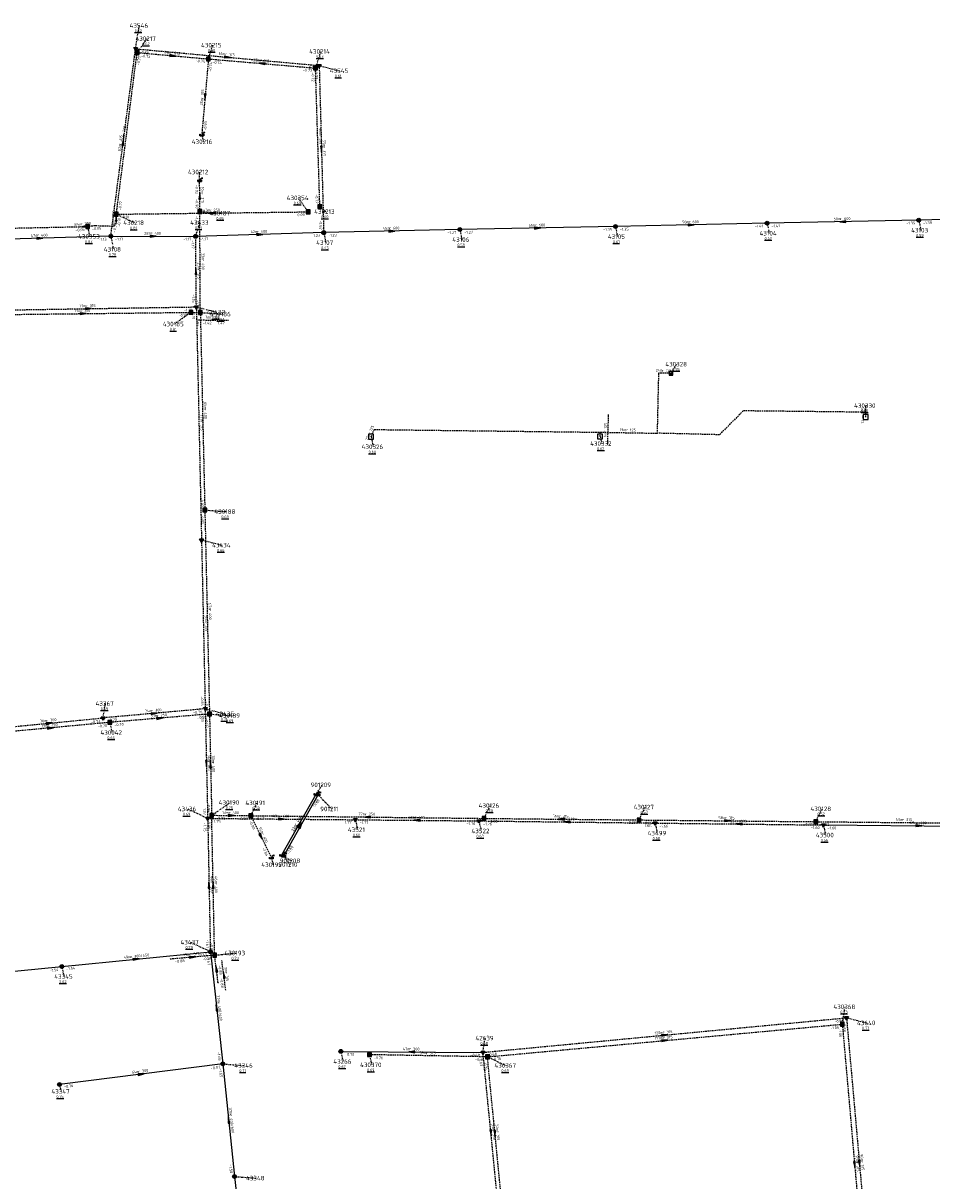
# Model space of a CAD drawing. Extents: x 188323 to 208361, y 565368 to 574910.
# Tile 106 of 256: x 201762 to 202061, y 568389 to 568770. Entities that reach past the tile are written whole.
import ezdxf

# ---------------------------------------------------------------- set-up
doc = ezdxf.new("R2010")
doc.units = 0
doc.linetypes.add('DASHDOT', pattern=[1, 0.5, -0.25, 0, -0.25])
doc.linetypes.add('DASHED', pattern=[0.75, 0.5, -0.25])
doc.layers.get('0').update_dxf_attribs({"linetype": 'CONTINUOUS'})
for name, color, linetype in [('RIO-AFM', 7, 'CONTINUOUS'), ('RIO-BOK', 7, 'CONTINUOUS'), ('RIO-DET', 7, 'CONTINUOUS'), ('RIO-KNP', 7, 'CONTINUOUS'), ('RIO-KNR', 7, 'CONTINUOUS'), ('RIO-LAG', 7, 'CONTINUOUS'), ('RIO-LAG_0B', 7, 'CONTINUOUS'), ('RIO-LAG_1B', 7, 'DASHED'), ('RIO-LAG_2B', 7, 'DASHED'), ('RIO-LEN', 7, 'CONTINUOUS'), ('RIO-MVD', 1, 'CONTINUOUS'), ('RIO-VRB', 6, 'DASHDOT'), ('RIO-VRH', 7, 'CONTINUOUS')]:
    doc.layers.add(name, color=color, linetype=linetype)
doc.styles.add('RIO-TXT', font='isocp.shx')

# ---------------------------------------------------------------- blocks, each defined once
blk = doc.blocks.new('L_VHR')
blk.add_lwpolyline([(-0.5, 0), (0.5, 0), (-0.5, 0.15), (-0.5, -0.15), (0.5, 0)])
blk = doc.blocks.new('K_IPR')
blk.add_lwpolyline([(-0.5, -0.5), (0.5, -0.5), (0.5, 0.5), (-0.5, 0.5)], close=True)
blk.add_solid([(-0.5, 0.5), (0.5, 0.5), (-0.5, -0.5), (0.5, -0.5)])
at = {"style": 'RIO-TXT', "flags": 1}
blk.add_attdef('KNOOPNAAM', (2, 2), '', height=1, dxfattribs=at)
blk = doc.blocks.new('K_IPD')
blk.add_lwpolyline([(-0.496027, 0.307994), (0.503973, 0.307994), (0.003973, -0.558031)], close=True)
blk.add_solid([(-0.496027, 0.307994), (0.503973, 0.307994), (0.003973, -0.558031)])
at = {"style": 'RIO-TXT', "flags": 1}
blk.add_attdef('KNOOPNAAM', (2, 2), '', height=1, dxfattribs=at)
blk = doc.blocks.new('K_UTB')
blk.add_lwpolyline([(0.5, 0.15), (0.5, -0.3), (-0.5, -0.3), (-0.5, 0.15), (-0.45, 0.15), (-0.45, -0.25), (0, -0.25), (0.45, -0.25), (0.45, 0.15)], close=True)
blk.add_lwpolyline([(0.85, 0.6), (0.55, 0.65), (0.614828, 0.459583), (0.850842, 0.598937)])
blk.add_arc((0.85, -0.25), 0.85, 90, 180)
at = {"style": 'RIO-TXT', "flags": 1}
blk.add_attdef('KNOOPNAAM', (2, 2), '', height=1, dxfattribs=at)
blk = doc.blocks.new('K_FIC')
blk.add_circle((0, 0), 0.0625)
at = {"style": 'RIO-TXT', "flags": 1}
blk.add_attdef('KNOOPNAAM', (2, 2), '', height=1, dxfattribs=at)
blk = doc.blocks.new('K_DIV')
for p, q in [((-0.65, 0.65), (-0.65, -0.65)), ((0.65, 0.65), (-0.65, 0.65)), ((0.65, -0.65), (0.65, 0.65)), ((-0.65, -0.65), (0.65, -0.65))]:
    blk.add_line(p, q)
blk = doc.blocks.new('K_PUN')
blk.add_lwpolyline([(0.5, 0.5), (-0.5, 0.5), (-0.5, -0.5), (0.5, -0.5)], close=True)
blk.add_solid([(-0.5, -0.5), (0.5, 0.5), (0.5, -0.5)])
at = {"style": 'RIO-TXT', "flags": 1}
blk.add_attdef('KNOOPNAAM', (2, 2), '', height=1, dxfattribs=at)
blk = doc.blocks.new('K_IPG')
blk.add_circle((0, 0), 0.5)
for points in [[(0, 0), (-0.5, 0), (-0.433013, 0.25)], [(0, 0), (-0.433013, -0.25), (-0.5, 0)], [(0, 0), (-0.433013, 0.25), (-0.25, 0.433013)], [(0, 0), (-0.25, -0.433013), (-0.433013, -0.25)], [(0, 0), (-0.25, 0.433013), (0, 0.5)], [(0, 0), (0, -0.5), (-0.25, -0.433013)], [(0, 0), (0, 0.5), (0.25, 0.433013)], [(0, 0), (0.25, 0.433013), (0.433013, 0.25)], [(0, 0), (0.433013, 0.25), (0.5, 0)], [(0, 0), (0.5, 0), (0.433013, -0.25)], [(0, 0), (0.433013, -0.25), (0.25, -0.433013)], [(0, 0), (0.25, -0.433013), (0, -0.5)]]:
    blk.add_solid(points)
at = {"style": 'RIO-TXT', "flags": 1}
blk.add_attdef('KNOOPNAAM', (2, 2), '', height=1, dxfattribs=at)
blk = doc.blocks.new('770_04______430185____430186_')
at = {"layer": 'RIO-LAG_1B'}
blk.add_line((0, 0), (9.82, -0.121), dxfattribs=at)
at = {"layer": 'RIO-AFM', "style": 'RIO-TXT'}
blk.add_text('r 315', height=0.9, rotation=359.2608, dxfattribs=at).set_placement((3.8359, 0.453))
at = {"layer": 'RIO-BOK', "style": 'RIO-TXT'}
for p in [(1.3825, -1.4171), (5.7022, -1.4701)]:
    blk.add_text('-1.42', height=0.9, rotation=359.2608, dxfattribs=at).set_placement(p)
at = {"layer": 'RIO-LEN', "style": 'RIO-TXT'}
blk.add_text('3m', height=0.9, rotation=359.2608, dxfattribs=at).set_placement((2.216, 0.4728))
blk = doc.blocks.new('771_04______430195____430193_')
at = {"layer": 'RIO-LAG_1B'}
blk.add_line((0, 0), (-1.278, 9.737), dxfattribs=at)
at = {"layer": 'RIO-VRH', "xscale": 2, "yscale": 2, "zscale": 2, "rotation": 97.4615}
blk.add_blockref('L_VHR', (-0.639, 4.8685), dxfattribs=at)
at = {"layer": 'RIO-AFM', "style": 'RIO-TXT'}
blk.add_text('r 315', height=0.9, rotation=277.4615, dxfattribs=at).set_placement((-0.283, 6.0048))
at = {"layer": 'RIO-BOK', "style": 'RIO-TXT'}
for s, p in [('-0.89', (-2.4836, 8.1667)), ('-0.88', (-1.9205, 3.8835))]:
    blk.add_text(s, height=0.9, rotation=277.4615, dxfattribs=at).set_placement(p)
at = {"layer": 'RIO-LEN', "style": 'RIO-TXT'}
blk.add_text('9m', height=0.9, rotation=277.4615, dxfattribs=at).set_placement((-0.4942, 7.6109))
blk = doc.blocks.new('797_04______430332____430327_')
at = {"layer": 'RIO-LAG_1B'}
blk.add_line((0, 0), (0.284, 9.816), dxfattribs=at)
at = {"layer": 'RIO-AFM', "style": 'RIO-TXT'}
blk.add_text('r 125', height=0.9, rotation=88.3308, dxfattribs=at).set_placement((-0.3888, 3.843))
at = {"layer": 'RIO-LEN', "style": 'RIO-TXT'}
blk.add_text('1m', height=0.9, rotation=88.3308, dxfattribs=at).set_placement((-0.4358, 2.2236))

msp = doc.modelspace()

# ---------------------------------------------------------------- linework, layer by layer
at = {"layer": 'RIO-LAG'}
for p, q in [((201847.504, 568496.448), (201858.816, 568516.48)), ((201848.112, 568496.128), (201859.408, 568516.288))]:
    msp.add_line(p, q, dxfattribs=at)
at = {"layer": 'RIO-LAG_0B'}
for p, q in [((202057.104, 568705.472), (202007.2, 568704.512)), ((202098.912, 568706.56), (202057.104, 568705.472)), ((201861.296, 568701.376), (201819.136, 568700.16)), ((201906.096, 568702.4), (201861.296, 568701.376)), ((201957.296, 568703.424), (201906.096, 568702.4)), ((202007.2, 568704.512), (201957.296, 568703.424)), ((201791.2, 568700.224), (201744.608, 568698.88)), ((201791.2, 568700.224), (201819.136, 568700.16)), ((202025.728, 568506.304), (202088.576, 568505.792)), ((201775.072, 568459.712), (201823.984, 568464.576)), ((201823.984, 568464.576), (201828.08, 568427.648)), ((201727.872, 568455.168), (201775.072, 568459.712)), ((201866.928, 568431.744), (201913.696, 568431.424)), ((201828.08, 568427.648), (201774.304, 568420.864)), ((201828.08, 568427.648), (201831.936, 568390.528)), ((201831.936, 568390.528), (201836.032, 568354.176))]:
    msp.add_line(p, q, dxfattribs=at)
at = {"layer": 'RIO-LAG_1B'}
for p, q in [((201793.024, 568707.456), (201799.872, 568760.704)), ((201799.872, 568760.704), (201823.344, 568758.592)), ((201823.344, 568758.592), (201821.152, 568733.632)), ((201823.344, 568758.592), (201858.592, 568755.584)), ((201860.016, 568709.952), (201858.592, 568755.584)), ((201820.512, 568708.352), (201820.448, 568718.592)), ((201793.024, 568707.456), (201856.176, 568708.224)), ((201820.672, 568675.072), (201820.512, 568708.352)), ((201746.704, 568674.304), (201817.584, 568675.136)), ((201817.584, 568675.136), (201820.672, 568675.072)), ((201820.672, 568675.072), (201822.16, 568610.048)), ((201952.256, 568634.24), (201952.288, 568635.648)), ((201952.288, 568635.648), (201971.008, 568635.328)), ((201822.16, 568610.048), (201823.696, 568542.848)), ((201823.696, 568542.848), (201790.912, 568540.096)), ((201823.696, 568542.848), (201824.416, 568509.504)), ((201790.912, 568540.096), (201751.696, 568536.448)), ((201824.416, 568509.504), (201837.296, 568509.376)), ((201825.376, 568463.424), (201824.416, 568509.504)), ((201837.296, 568509.376), (201914.064, 568508.48)), ((201837.296, 568509.376), (201844.032, 568495.552)), ((201914.064, 568508.48), (201965.056, 568507.968)), ((201965.056, 568507.968), (202023.264, 568507.392)), ((202023.264, 568507.392), (202081.872, 568506.816)), ((201825.376, 568463.424), (201810.864, 568462.144)), ((201826.544, 568454.4), (201825.376, 568463.424)), ((201915.168, 568429.952), (202031.968, 568440.704)), ((202031.968, 568440.704), (202040.064, 568348.16)), ((201915.168, 568429.952), (201876.368, 568430.656)), ((201920.128, 568379.456), (201915.168, 568429.952))]:
    msp.add_line(p, q, dxfattribs=at)
for points in [[(201793.024, 568707.456), (201792.944, 568704.576), (201791.904, 568703.424), (201786.016, 568703.616), (201783.568, 568703.424)], [(201783.568, 568703.424), (201780.944, 568703.232), (201759.584, 568702.784), (201754.912, 568703.104), (201749.952, 568702.592), (201733.728, 568702.336), (201728.88, 568702.528), (201723.568, 568702.016), (201705.952, 568701.76), (201701.136, 568701.952), (201699.264, 568701.76)], [(201975.552, 568655.04), (201971.472, 568655.104), (201971.008, 568635.328)], [(202039.664, 568640.64), (202039.696, 568642.24), (201999.36, 568642.688), (201991.52, 568634.816), (201971.008, 568635.328)], [(201876.88, 568634.176), (201877.904, 568636.544), (201952.288, 568635.648)]]:
    msp.add_lwpolyline(points, dxfattribs=at)
at = {"layer": 'RIO-LAG_2B'}
for p, q in [((201791.2, 568700.224), (201799.36, 568761.92)), ((201799.36, 568761.92), (201859.792, 568756.416)), ((201859.792, 568756.416), (201861.296, 568701.376)), ((201819.376, 568676.928), (201819.136, 568700.16)), ((201748.384, 568675.776), (201819.376, 568676.928)), ((201819.376, 568676.928), (201821.072, 568600.192)), ((201821.072, 568600.192), (201822.288, 568544.576)), ((201753.216, 568538.112), (201788.688, 568541.568)), ((201822.288, 568544.576), (201788.688, 568541.568)), ((201822.288, 568544.576), (201823.104, 568508.48)), ((201823.104, 568508.48), (201823.984, 568464.576)), ((201823.104, 568508.48), (201871.712, 568508.032)), ((201871.712, 568508.032), (201912.384, 568507.648)), ((201912.384, 568507.648), (201970.352, 568506.944)), ((201970.352, 568506.944), (202025.728, 568506.304)), ((201913.696, 568431.424), (202033.344, 568442.816)), ((202033.344, 568442.816), (202041.84, 568346.88)), ((201918.944, 568378.368), (201913.696, 568431.424))]:
    msp.add_line(p, q, dxfattribs=at)
at = {"layer": 'RIO-VRB'}
for p, q in [((201799.36, 568761.93), (201800.5876, 568769.5977)), ((201799.88, 568760.69), (201803.1418, 568765.278)), ((201823.34, 568758.6), (201824.7333, 568763.1294)), ((201858.6, 568755.6), (201860.3352, 568761.0692)), ((201859.79, 568756.4), (201866.4382, 568754.68)), ((201821.16, 568733.65), (201821.6935, 568731.3216)), ((201820.44, 568718.58), (201820.4397, 568721.355)), ((201856.18, 568708.24), (201852.917, 568712.8269)), ((201860.01, 568709.96), (201861.9864, 568708.3042)), ((201793.02, 568707.48), (201799.1469, 568704.6422)), ((201820.52, 568708.32), (201827.4875, 568707.7913)), ((202057.1, 568705.5), (202057.8071, 568702.1868)), ((201783.57, 568703.45), (201784.2771, 568700.1368)), ((201819.14, 568700.19), (201820.5333, 568704.7194)), ((201861.3, 568701.4), (201862.0071, 568698.0868)), ((201906.1, 568702.4), (201906.8071, 568699.0868)), ((201957.3, 568703.4), (201958.0071, 568700.0868)), ((202007.2, 568704.5), (202007.9071, 568701.1868)), ((201791.2, 568700.2), (201792.0806, 568695.902)), ((201817.58, 568675.14), (201812.162, 568671.2902)), ((201819.37, 568676.92), (201826.0182, 568675.2)), ((201820.68, 568675.1), (201827.6475, 568674.5713)), ((201975.56, 568655.01), (201977.5364, 568658.0658)), ((202039.66, 568640.66), (202039.6595, 568644.435)), ((201876.88, 568634.18), (201877.5871, 568630.8668)), ((201952.25, 568634.25), (201952.7835, 568631.9216)), ((201822.16, 568610.04), (201829.1275, 568609.5113)), ((201821.07, 568600.19), (201827.7182, 568598.47)), ((201788.69, 568541.58), (201789.3971, 568546.2932)), ((201822.29, 568544.59), (201828.9382, 568542.87)), ((201823.69, 568542.87), (201830.6575, 568542.3413)), ((201790.91, 568540.07), (201791.6171, 568536.7568)), ((201858.82, 568516.47), (201860.7964, 568519.5258)), ((201859.41, 568516.3), (201863.9572, 568511.5798)), ((201823.1, 568508.47), (201816.451, 568511.5879)), ((201824.42, 568509.48), (201830.5469, 568513.7178)), ((201837.29, 568509.36), (201839.3271, 568513.5893)), ((201914.06, 568508.48), (201916.0971, 568512.7093)), ((201965.06, 568507.99), (201967.0971, 568512.2193)), ((202023.26, 568507.41), (202025.2971, 568511.6393)), ((201871.71, 568508.05), (201872.4171, 568504.7368)), ((201912.38, 568507.66), (201913.0871, 568504.3468)), ((201970.35, 568506.94), (201971.0571, 568503.6268)), ((202025.72, 568506.31), (202026.4271, 568502.9968)), ((201844.04, 568495.53), (201844.5735, 568493.2016)), ((201847.51, 568496.43), (201850.6314, 568494.5104)), ((201848.11, 568496.1), (201850.1471, 568493.2707)), ((201823.98, 568464.59), (201817.331, 568467.7079)), ((201825.37, 568463.44), (201832.445, 568464.14)), ((201775.08, 568459.73), (201775.7871, 568456.4168)), ((202031.97, 568440.73), (202032.8506, 568446.428)), ((202033.35, 568442.84), (202039.9982, 568441.12)), ((201913.69, 568431.41), (201914.3971, 568436.1232)), ((201866.93, 568431.73), (201867.6371, 568428.4168)), ((201876.37, 568430.63), (201877.0771, 568427.3168)), ((201828.08, 568427.62), (201835.0475, 568427.0913)), ((201915.16, 568429.95), (201921.2869, 568427.1122)), ((201774.31, 568420.89), (201774.8435, 568418.5616)), ((201831.94, 568390.54), (201838.9075, 568390.0113))]:
    msp.add_line(p, q, dxfattribs=at)

# ---------------------------------------------------------------- block references
at = {"layer": 'RIO-DET'}
for name, p in [('770_04______430185____430186_', (201820.08, 568672.64)), ('797_04______430332____430327_', (201954.752, 568631.744)), ('771_04______430195____430193_', (201829.056, 568451.904))]:
    msp.add_blockref(name, p, dxfattribs=at)
at = {"layer": 'RIO-KNP', "xscale": 1.25, "yscale": 1.25, "zscale": 1.25}
for name, p in [('K_IPD', (201799.36, 568761.92)), ('K_IPR', (201799.872, 568760.704)), ('K_IPR', (201823.344, 568758.592)), ('K_IPR', (201858.592, 568755.584)), ('K_IPD', (201859.792, 568756.416)), ('K_UTB', (201821.152, 568733.632)), ('K_UTB', (201820.448, 568718.592)), ('K_IPR', (201820.512, 568708.352)), ('K_IPR', (201856.176, 568708.224)), ('K_IPR', (201860.016, 568709.952)), ('K_IPR', (201793.024, 568707.456)), ('K_IPG', (202007.2, 568704.512)), ('K_IPG', (202057.104, 568705.472)), ('K_IPR', (201783.568, 568703.424)), ('K_IPG', (201861.296, 568701.376)), ('K_IPG', (201906.096, 568702.4)), ('K_IPG', (201957.296, 568703.424)), ('K_IPG', (201791.2, 568700.224)), ('K_IPG', (201819.136, 568700.16)), ('K_IPR', (201817.584, 568675.136)), ('K_IPD', (201819.376, 568676.928)), ('K_IPR', (201820.672, 568675.072)), ('K_PUN', (201975.552, 568655.04)), ('K_DIV', (202039.664, 568640.64)), ('K_DIV', (201876.88, 568634.176)), ('K_DIV', (201952.256, 568634.24)), ('K_FIC', (201952.288, 568635.648)), ('K_FIC', (201971.008, 568635.328)), ('K_IPR', (201822.16, 568610.048)), ('K_IPD', (201821.072, 568600.192)), ('K_IPD', (201822.288, 568544.576)), ('K_IPD', (201788.688, 568541.568)), ('K_IPR', (201823.696, 568542.848)), ('K_IPR', (201790.912, 568540.096)), ('K_UTB', (201858.816, 568516.48)), ('K_UTB', (201859.408, 568516.288)), ('K_IPD', (201823.104, 568508.48)), ('K_IPR', (201824.416, 568509.504)), ('K_IPR', (201837.296, 568509.376)), ('K_IPD', (201871.712, 568508.032)), ('K_IPD', (201912.384, 568507.648)), ('K_IPR', (201914.064, 568508.48)), ('K_IPR', (201965.056, 568507.968)), ('K_IPD', (201970.352, 568506.944)), ('K_IPR', (202023.264, 568507.392)), ('K_IPD', (202025.728, 568506.304)), ('K_UTB', (201844.032, 568495.552)), ('K_UTB', (201847.504, 568496.448)), ('K_UTB', (201848.112, 568496.128)), ('K_IPG', (201823.984, 568464.576)), ('K_FIC', (201810.864, 568462.144)), ('K_IPR', (201825.376, 568463.424)), ('K_IPG', (201775.072, 568459.712)), ('K_FIC', (201826.544, 568454.4)), ('K_IPD', (202033.344, 568442.816)), ('K_IPR', (202031.968, 568440.704)), ('K_IPG', (201866.928, 568431.744)), ('K_IPR', (201876.368, 568430.656)), ('K_IPD', (201913.696, 568431.424)), ('K_IPR', (201915.168, 568429.952)), ('K_IPG', (201828.08, 568427.648)), ('K_IPG', (201774.304, 568420.864)), ('K_IPG', (201831.936, 568390.528))]:
    msp.add_blockref(name, p, dxfattribs=at)
at = {"layer": 'RIO-VRH'}
for p, xscale, yscale, zscale, rotation in [((201811.61, 568759.645), 2, 2, 2, 354.9096), ((201829.575, 568759.165), 2, 2, 2, 354.7719), ((201840.97, 568757.1), 2, 2, 2, 535.1373), ((201822.25, 568746.125), 2, 2, 2, 264.9979), ((201795.28, 568731.065), 2, 2, 2, 82.4615), ((201860.545, 568728.9), 2, 2, 2, 271.5815), ((201820.48, 568713.45), 2, 2, 2, 90.4558), ((201792.985, 568706.03), 1.649, 1.649, 1.649, 448.6083), ((201824.6, 568707.86), 2, 2, 2, 180.6893), ((202032.15, 568705), 2, 2, 2, 181.1479), ((201782.26, 568703.34), 1.378, 1.378, 1.378, 184.7993), ((201840.22, 568700.795), 2, 2, 2, 361.6438), ((201883.7, 568701.9), 2, 2, 2, 361.2786), ((201931.7, 568702.9), 2, 2, 2, 361.1188), ((201982.25, 568703.95), 2, 2, 2, 361.2627), ((201767.9, 568699.55), 2, 2, 2, 361.5978), ((201805.17, 568700.195), 2, 2, 2, 359.9795), ((201819.255, 568688.555), 2, 2, 2, 90.5753), ((201782.14, 568674.725), 2, 2, 2, 0.6708), ((201783.875, 568676.36), 2, 2, 2, 0.9038), ((201805.49, 568543.085), 2, 2, 2, 365.1186), ((201807.3, 568541.47), 2, 2, 2, 364.8817), ((201770.95, 568539.835), 2, 2, 2, 5.6173), ((201771.305, 568538.265), 2, 2, 2, 365.2598), ((201822.695, 568526.53), 2, 2, 2, 271.2936), ((201824.055, 568526.175), 2, 2, 2, 451.2614), ((201830.855, 568509.42), 2, 2, 2, 359.4659), ((201847.405, 568508.26), 2, 2, 2, 359.505), ((201853.165, 568506.45), 2, 2, 2, 60.5548), ((201853.76, 568506.2), 2, 2, 2, 60.771), ((201875.675, 568508.92), 2, 2, 2, 539.3433), ((201892.045, 568507.855), 2, 2, 2, 539.4507), ((201939.56, 568508.235), 2, 2, 2, 539.4496), ((201941.365, 568507.3), 2, 2, 2, 539.2885), ((201994.16, 568507.7), 2, 2, 2, 359.4291), ((201998.035, 568506.625), 2, 2, 2, 539.3481), ((201840.665, 568502.445), 2, 2, 2, 296.022), ((202057.15, 568506.05), 2, 2, 2, 359.5261), ((201823.54, 568486.53), 2, 2, 2, 451.1579), ((201824.895, 568486.46), 2, 2, 2, 91.191), ((201799.53, 568462.16), 2, 2, 2, 5.6752), ((201818.12, 568462.8), 2, 2, 2, 365.0443), ((201825.96, 568458.93), 2, 2, 2, 97.4615), ((201826.03, 568446.105), 2, 2, 2, 456.3367), ((201973.52, 568437.125), 2, 2, 2, 5.4558), ((201973.565, 568435.34), 2, 2, 2, 5.2722), ((201890.31, 568431.57), 2, 2, 2, 539.6079), ((201801.195, 568424.255), 2, 2, 2, 367.1335), ((201830.01, 568409.08), 2, 2, 2, 455.9515), ((201916.32, 568404.9), 2, 2, 2, 275.6742), ((201917.645, 568404.695), 2, 2, 2, 275.6281), ((202036.02, 568394.455), 2, 2, 2, 275.0104), ((202037.595, 568394.86), 2, 2, 2, 275.0646)]:
    msp.add_blockref('L_VHR', p, dxfattribs=dict(at, xscale=xscale, yscale=yscale, zscale=zscale, rotation=rotation))

# ---------------------------------------------------------------- texts
at = {"layer": 'RIO-AFM', "style": 'RIO-TXT'}
for s, rotation, p in [('r 315', 354.9096, (201810.8475, 568760.2219)), ('r 315', 354.7719, (201828.8151, 568759.7554)), ('r 315', 355.1374, (201840.2058, 568757.6776)), ('r 315', 444.9979, (201821.674, 568745.362)), ('r 315', 82.6454, (201795.8505, 568733.3455)), ('r 315', 82.4615, (201794.6781, 568730.3271)), ('r 315', 271.7784, (201859.7937, 568733.6061)), ('r 315', 271.5815, (201861.0395, 568729.7245)), ('r 315', 270.4558, (201820.9764, 568714.2643)), ('r 250', 0.6893, (201823.7838, 568708.3502)), ('r 250', 364.7993, (201781.4106, 568703.7708)), ('r 250', 448.6083, (201792.4652, 568705.2317)), ('r 600', 361.2627, (201981.4285, 568704.4473)), ('r 600', 361.1479, (202031.3296, 568705.499)), ('r 400', 359.9795, (201804.3599, 568700.7036)), ('r 600', 361.6438, (201839.3952, 568701.2844)), ('r 600', 361.2786, (201882.8784, 568702.3955)), ('r 600', 361.1188, (201930.8795, 568703.3998)), ('r 400', 361.5978, (201767.0757, 568700.0415)), ('r 400', 270.285, (201821.1061, 568692.5229)), ('r 315', 270.5753, (201819.7538, 568689.3703)), ('r 315', 0.6708, (201781.3239, 568675.2155)), ('r 315', 0.9038, (201783.0569, 568676.8472)), ('r 125', 358.7396, (201972.7155, 568655.5735)), ('r 400', 271.3121, (201821.9215, 568643.3923)), ('r 125', 88.5128, (202039.1593, 568640.638)), ('r 315', 271.2782, (201820.7257, 568639.3771)), ('r 125', 66.5304, (201876.6087, 568634.8107)), ('r 125', 359.0815, (201960.8428, 568635.9983)), ('r 400', 271.3138, (201823.4272, 568577.2771)), ('r 315', 271.266, (201822.1792, 568573.2116)), ('r 300', 5.6173, (201770.0949, 568540.2533)), ('r 300', 365.1186, (201804.6372, 568543.5208)), ('r 250', 364.8817, (201806.4491, 568541.9091)), ('r 250', 365.2598, (201770.4508, 568538.7005)), ('r 315', 271.2936, (201823.1876, 568527.3515)), ('r 400', 271.2614, (201824.5472, 568526.9967)), ('r 400', 359.4659, (201830.0492, 568509.9311)), ('r 600', 359.505, (201846.5988, 568508.7819)), ('r 400', 60.5548, (201852.3314, 568505.9903)), ('r 400', 60.771, (201852.928, 568505.7369)), ('r 250', 359.3433, (201874.8708, 568509.4531)), ('r 600', 359.4507, (201891.2393, 568508.3751)), ('r 315', 359.4496, (201938.7546, 568508.7584)), ('r 600', 359.2885, (201940.561, 568507.8279)), ('r 315', 359.4291, (201993.3545, 568508.226)), ('r 600', 359.3482, (201997.2304, 568507.1512)), ('r 315', 359.4135, (202051.7601, 568507.6363)), ('r 600', 359.5261, (202056.344, 568506.5761)), ('r 400', 296.022, (201840.7628, 568503.3945)), ('r 500', 271.1579, (201824.037, 568487.3508)), ('r 400', 271.191, (201825.3922, 568487.2811)), ('e 300/450', 5.6752, (201797.5994, 568462.4706)), ('r 315', 365.0443, (201817.2684, 568463.2309)), ('e 400/600', 276.3367, (201826.3291, 568448.0403)), ('r 315', 5.4558, (201972.9347, 568437.5714)), ('r 315', 5.2722, (201972.9812, 568435.7883)), ('r 300', 359.6079, (201889.5032, 568432.0898)), ('r 315', 358.9958, (201894.9634, 568430.8159)), ('r 300', 367.1335, (201800.3266, 568424.667)), ('e 400/600', 275.9515, (201830.3221, 568411.0131)), ('r 315', 275.6742, (201916.7538, 568405.7574)), ('r 315', 275.6281, (201918.0787, 568405.5523)), ('r 315', 275.0104, (202036.4762, 568395.3087)), ('r 315', 275.0646, (202038.0515, 568395.7142))]:
    msp.add_text(s, height=0.9, rotation=rotation, dxfattribs=at).set_placement(p)
at = {"layer": 'RIO-BOK', "style": 'RIO-TXT'}
for s, rotation, p in [('-0.59', 82.4615, (201800.2105, 568757.6807)), ('-0.72', 82.6454, (201800.7442, 568756.444)), ('-0.59', 354.7719, (201800.6273, 568760.4091)), ('-0.72', 354.9096, (201801.151, 568759.1721)), ('-0.74', 354.9096, (201819.1328, 568757.5816)), ('-0.74', 444.9979, (201824.3646, 568754.3955)), ('-0.74', 355.1374, (201824.617, 568757.0872)), ('-0.72', 355.1374, (201854.398, 568754.5724)), ('-0.73', 354.7719, (201855.5829, 568755.4152)), ('-0.73', 271.5815, (201858.4299, 568754.9615)), ('-0.72', 271.7784, (201857.2448, 568754.1568)), ('-0.93', 444.9979, (201822.6757, 568734.9236)), ('-0.92', 270.4558, (201819.0519, 568717.1685)), ('-0.72', 271.7784, (201858.5104, 568714.0157)), ('-0.72', 82.6454, (201794.5875, 568708.6893)), ('-0.90', 270.4558, (201819.092, 568712.4086)), ('-0.10', 448.6083, (201794.3214, 568703.3472)), ('-0.10', 0.6893, (201794.4365, 568706.0969)), ('-1.72', 270.285, (201819.1276, 568706.9126)), ('0.09', 0.6893, (201852.6363, 568706.7973)), ('-0.82', 271.5815, (201859.8203, 568705.461)), ('-1.39', 361.1479, (202053.0289, 568704.0472)), ('-1.39', 361.4385, (202058.5353, 568704.1365)), ('-0.05', 364.7993, (201779.602, 568701.711)), ('-0.05', 364.4521, (201785.0751, 568702.1638)), ('-0.39', 82.4615, (201792.7714, 568701.4042)), ('-1.27', 361.2786, (201902.0322, 568700.9347)), ('-1.27', 361.1188, (201907.5277, 568701.0285)), ('-1.35', 361.1188, (201953.2274, 568701.9501)), ('-1.35', 361.2627, (201958.7312, 568702.0321)), ('-1.41', 361.2627, (202003.1317, 568703.039)), ('-1.41', 361.1479, (202008.6284, 568703.1292)), ('-1.13', 361.5978, (201787.1404, 568698.7132)), ('-1.13', 359.9795, (201792.6002, 568698.8004)), ('-1.17', 359.9795, (201815.0402, 568698.8066)), ('-1.17', 270.5753, (201817.7548, 568698.7756)), ('-1.17', 361.6438, (201820.5802, 568698.8316)), ('-1.23', 361.6438, (201857.2415, 568699.9071)), ('-1.23', 361.2786, (201862.7315, 568700.0325)), ('-1.15', 270.5753, (201817.9417, 568681.0056)), ('-1.72', 270.285, (201819.2787, 568679.193)), ('-0.97', 0.6708, (201813.4956, 568673.6921)), ('-1.10', 0.9038, (201815.2915, 568675.4555)), ('-1.10', 271.2782, (201818.0023, 568675.4887)), ('-0.97', 271.3121, (201819.3131, 568673.6679)), ('-0.97', 271.3121, (201820.7058, 568614.1082)), ('-0.97', 271.3138, (201820.7931, 568608.6078)), ('-0.84', 271.266, (201820.833, 568548.6587)), ('-0.97', 271.3138, (201822.237, 568546.9377)), ('-0.73', 5.6173, (201784.7463, 568539.7853)), ('-0.73', 365.1186, (201790.2099, 568540.3114)), ('-0.76', 365.1186, (201818.3297, 568542.8485)), ('-0.81', 364.8817, (201819.7228, 568541.1444)), ('-1.33', 271.2936, (201820.9226, 568543.1583)), ('-0.97', 271.2614, (201822.3218, 568541.4391)), ('-0.70', 365.2598, (201786.9534, 568538.3223)), ('-0.70', 364.8817, (201792.4247, 568538.7952)), ('-1.02', 60.5548, (201858.0239, 568512.2109)), ('-1.02', 60.771, (201858.6296, 568512.0374)), ('-1.37', 271.2936, (201821.6287, 568512.5375)), ('-0.96', 271.2614, (201822.9493, 568513.5491)), ('-1.75', 271.1579, (201821.7293, 568507.0416)), ('-0.96', 271.191, (201823.0501, 568508.0508)), ('-1.75', 359.505, (201824.4885, 568507.0588)), ('-0.96', 359.4659, (201825.8076, 568508.0679)), ('-0.99', 359.4659, (201833.1773, 568508.0038)), ('-0.99', 296.022, (201836.647, 568507.4876)), ('-0.42', 359.3433, (201838.6745, 568507.9449)), ('-1.77', 359.505, (201867.5981, 568506.7137)), ('-1.77', 359.4507, (201873.0972, 568506.6375)), ('-1.76', 359.4507, (201908.2668, 568506.3226)), ('-0.30', 359.3433, (201909.9454, 568507.1731)), ('-1.76', 359.2885, (201913.7632, 568506.2436)), ('-0.30', 359.4496, (201915.4472, 568507.0675)), ('-0.29', 359.4496, (201960.9473, 568506.6592)), ('-0.29', 359.4291, (201966.4467, 568506.577)), ('-0.32', 359.4291, (202019.1464, 568506.0852)), ('-0.32', 359.4135, (202024.6463, 568505.9966)), ('-1.66', 359.2885, (201966.2335, 568505.6252)), ('-1.66', 359.3482, (201971.7347, 568505.525)), ('-1.60', 359.3482, (202021.6048, 568504.9892)), ('-1.60', 359.5261, (202027.109, 568504.8993)), ('-1.00', 60.5548, (201849.4172, 568496.9609)), ('-1.00', 60.771, (201850.0152, 568496.6381)), ('-1.04', 296.022, (201840.9901, 568498.6033)), ('-1.67', 271.1579, (201822.5233, 568468.6618)), ('-0.89', 271.191, (201823.9123, 568467.5109)), ('-0.88', 365.0443, (201812.3883, 568460.8895)), ('-1.67', 5.6752, (201820.0374, 568462.7913)), ('-0.89', 365.0443, (201821.4087, 568461.6915)), ('-1.67', 276.3367, (201822.7438, 568463.0437)), ('-1.54', 5.5045, (201771.1322, 568457.943)), ('-1.54', 5.6752, (201776.6114, 568458.4753)), ('-0.88', 5.4558, (202029.4008, 568441.0564)), ('-1.06', 5.2722, (202028.0154, 568438.9591)), ('-1.06', 275.0104, (202030.6983, 568439.2127)), ('-0.88', 275.0646, (202032.0798, 568441.3215)), ('-1.65', 276.3367, (201826.2575, 568431.543)), ('-0.70', 359.6079, (201868.3211, 568430.3213)), ('-0.68', 359.6079, (201909.5813, 568430.0651)), ('-0.68', 5.4558, (201915.2166, 568430.1494)), ('-0.87', 367.1335, (201824.1818, 568425.7532)), ('-0.76', 358.9958, (201877.7459, 568429.2066)), ('-0.76', 358.9958, (201911.0362, 568428.6441)), ('-0.63', 275.6742, (201912.436, 568429.8781)), ('-0.76', 275.6281, (201913.9048, 568428.4191)), ('-0.76', 5.2722, (201916.6825, 568428.6846)), ('-1.65', 275.9515, (201826.8334, 568426.082)), ('-0.76', 367.1335, (201775.8736, 568419.6757)), ('-1.58', 275.9515, (201830.144, 568394.4749))]:
    msp.add_text(s, height=0.9, rotation=rotation, dxfattribs=at).set_placement(p)
at = {"layer": 'RIO-KNR', "style": 'RIO-TXT'}
for s, p in [('43546', (201797.4001, 568768.8477)), ('430217', (201799.3168, 568764.528)), ('430215', (201820.9083, 568762.3794)), ('430214', (201856.5102, 568760.3192)), ('43545', (201863.2507, 568753.93)), ('430216', (201817.8685, 568730.5716)), ('430212', (201816.6147, 568720.605)), ('430354', (201849.092, 568712.0769)), ('430213', (201858.1614, 568707.5542)), ('430218', (201795.3219, 568703.8922)), ('43433', (201817.3458, 568703.9694)), ('430187', (201823.6625, 568707.0413)), ('43104', (202004.7196, 568700.4368)), ('43103', (202054.6196, 568701.4368)), ('430353', (201780.4521, 568699.3868)), ('43107', (201858.8196, 568697.3368)), ('43106', (201903.6196, 568698.3368)), ('43105', (201954.8196, 568699.3368)), ('43108', (201788.8931, 568695.152)), ('43432', (201822.8307, 568674.45)), ('430186', (201823.8225, 568673.8213)), ('430185', (201808.337, 568670.5402)), ('430328', (201973.7114, 568657.3158)), ('430330', (202035.8345, 568643.685)), ('430332', (201948.9585, 568631.1716)), ('430326', (201873.7621, 568630.1168)), ('430188', (201825.3025, 568608.7613)), ('43434', (201824.5307, 568597.72)), ('43367', (201786.2096, 568545.5432)), ('43435', (201825.7507, 568542.12)), ('430189', (201826.8325, 568541.5913)), ('430042', (201787.7921, 568536.0068)), ('901209', (201856.9714, 568518.7758)), ('430190', (201826.7219, 568512.9678)), ('430191', (201835.5021, 568512.8393)), ('43436', (201813.2635, 568510.8379)), ('901211', (201860.1322, 568510.8298)), ('430126', (201912.2721, 568511.9593)), ('430127', (201963.2721, 568511.4693)), ('430128', (202021.4721, 568510.8893)), ('43521', (201869.2296, 568503.9868)), ('43522', (201909.8996, 568503.5968)), ('43499', (201967.8696, 568502.8768)), ('43500', (202023.2396, 568502.2468)), ('901208', (201846.8064, 568493.7604)), ('430192', (201840.7485, 568492.4516)), ('901210', (201846.3221, 568492.5207)), ('43437', (201814.1435, 568466.9579)), ('430193', (201828.62, 568463.39)), ('43345', (201772.5996, 568455.6668)), ('430368', (202029.0256, 568445.678)), ('43640', (202036.8107, 568440.37)), ('42639', (201911.2096, 568435.3732)), ('43346', (201831.86, 568426.3413)), ('43266', (201864.4496, 568427.6668)), ('430370', (201873.2521, 568426.5668)), ('430367', (201917.4619, 568426.3622)), ('43347', (201771.656, 568417.8116)), ('43348', (201835.72, 568389.2613))]:
    msp.add_text(s, height=1.5, dxfattribs=at).set_placement(p)
at = {"layer": 'RIO-LEN', "style": 'RIO-TXT'}
for s, rotation, p in [('24m', 354.9096, (201808.6959, 568760.4122)), ('61m', 354.7719, (201826.664, 568759.9509)), ('35m', 355.1374, (201838.0534, 568757.8593)), ('25m', 444.9979, (201821.4873, 568743.2101)), ('46m', 271.7784, (201859.7256, 568735.765)), ('54m', 82.6454, (201795.5743, 568731.2032)), ('55m', 271.5815, (201860.9788, 568731.8836)), ('62m', 82.4615, (201794.395, 568728.1857)), ('10m', 270.4558, (201820.9582, 568716.4242)), ('63m', 0.6893, (201821.624, 568708.3242)), ('13m', 448.6083, (201792.4144, 568703.0722)), ('50m', 361.2627, (201979.2691, 568704.3983)), ('50m', 361.1479, (202029.17, 568705.4543)), ('84m', 364.7993, (201779.2583, 568703.5887)), ('28m', 359.9795, (201802.1999, 568700.703)), ('42m', 361.6438, (201837.2361, 568701.2211)), ('45m', 361.2786, (201880.719, 568702.3459)), ('51m', 361.1188, (201928.7199, 568703.3562)), ('47m', 361.5978, (201764.9165, 568699.9799)), ('33m', 270.285, (201821.0943, 568694.6828)), ('23m', 270.5753, (201819.7311, 568691.5302)), ('71m', 0.6708, (201779.164, 568675.1902)), ('71m', 0.9038, (201780.8971, 568676.8131)), ('24m', 358.7396, (201970.556, 568655.6196)), ('65m', 271.3121, (201821.871, 568645.5517)), ('77m', 271.2782, (201820.6765, 568641.5365)), ('74m', 88.5128, (202039.1035, 568638.4787)), ('19m', 359.0815, (201958.683, 568636.0316)), ('77m', 66.5304, (201875.7487, 568632.8293)), ('67m', 271.3138, (201823.3766, 568579.4365)), ('56m', 271.266, (201822.1305, 568575.371)), ('36m', 5.6173, (201767.9453, 568540.0419)), ('34m', 365.1186, (201802.4859, 568543.3267)), ('33m', 364.8817, (201804.2971, 568541.7239)), ('39m', 365.2598, (201768.3, 568538.5011)), ('36m', 271.2936, (201823.1378, 568529.511)), ('33m', 271.2614, (201824.4987, 568529.1561)), ('13m', 359.4659, (201827.8893, 568509.9499)), ('49m', 359.505, (201844.4389, 568508.7992)), ('77m', 359.3433, (201872.7109, 568509.4765)), ('41m', 359.4507, (201889.0794, 568508.3945)), ('51m', 359.4496, (201936.5947, 568508.7778)), ('58m', 359.2885, (201938.4012, 568507.8533)), ('58m', 359.4291, (201991.1946, 568508.2461)), ('55m', 359.3482, (201995.0705, 568507.1744)), ('59m', 359.4135, (202049.6002, 568507.6571)), ('63m', 359.5261, (202054.1841, 568506.5926)), ('15m', 296.022, (201839.8142, 568505.335)), ('23m', 60.5548, (201851.2698, 568504.1092)), ('23m', 60.771, (201851.8735, 568503.8518)), ('44m', 271.1579, (201823.9924, 568489.5103)), ('46m', 271.191, (201825.3463, 568489.4406)), ('49m', 5.6752, (201795.45, 568462.257)), ('15m', 365.0443, (201815.1169, 568463.0396)), ('37m', 276.3367, (201826.0896, 568450.187)), ('120m', 5.4558, (201970.2469, 568437.3146)), ('117m', 5.2722, (201970.2927, 568435.5401)), ('47m', 359.6079, (201887.3433, 568432.1033)), ('39m', 358.9958, (201892.8037, 568430.8524)), ('54m', 367.1335, (201798.1835, 568424.3974)), ('37m', 275.9515, (201830.0971, 568413.1614)), ('53m', 275.6742, (201916.5392, 568407.9067)), ('51m', 275.6281, (201917.8658, 568407.7018)), ('93m', 275.0104, (202036.2866, 568397.4603)), ('96m', 275.0646, (202037.8598, 568397.8657))]:
    msp.add_text(s, height=0.9, rotation=rotation, dxfattribs=at).set_placement(p)
at = {"layer": 'RIO-MVD', "style": 'RIO-TXT'}
for s, p in [('%%U0.62', (201799.0576, 568767.4477)), ('%%U0.62', (201801.6118, 568763.128)), ('%%U0.60', (201823.2033, 568760.9794)), ('%%U0.63', (201858.8052, 568758.9192)), ('%%U0.61', (201864.9082, 568752.53)), ('%%U0.69', (201851.387, 568710.6769)), ('%%U0.65', (201825.9575, 568705.6413)), ('%%U0.60', (201860.4564, 568706.1542)), ('%%U0.81', (201797.6169, 568702.4922)), ('%%U0.71', (201819.0033, 568702.5694)), ('%%U0.83', (201782.7471, 568697.9868)), ('%%U0.59', (201905.2771, 568696.9368)), ('%%U0.61', (201956.4771, 568697.9368)), ('%%U0.62', (202006.3771, 568699.0368)), ('%%U0.59', (202056.2771, 568700.0368)), ('%%U0.78', (201790.5506, 568693.752)), ('%%U0.63', (201860.4771, 568695.9368)), ('%%U0.84', (201824.4882, 568673.05)), ('%%U0.83', (201826.1175, 568672.4213)), ('%%U0.81', (201810.632, 568669.1402)), ('%%U0.55', (201976.0064, 568655.9158)), ('%%U0.50', (202038.1295, 568642.285)), ('%%U0.60', (201876.0571, 568628.7168)), ('%%U0.62', (201951.2535, 568629.7716)), ('%%U0.69', (201827.5975, 568607.3613)), ('%%U0.66', (201826.1882, 568596.32)), ('%%U0.69', (201787.8671, 568544.1432)), ('%%U0.71', (201827.4082, 568540.72)), ('%%U0.69', (201829.1275, 568540.1913)), ('%%U0.65', (201790.0871, 568534.6068)), ('%%U0.75', (201829.0169, 568511.5678)), ('%%U0.59', (201837.7971, 568511.4393)), ('%%U0.58', (201914.5671, 568510.5593)), ('%%U0.57', (201965.5671, 568510.0693)), ('%%U0.69', (201814.921, 568509.4379)), ('%%U0.52', (202023.7671, 568509.4893)), ('%%U0.60', (201870.8871, 568502.5868)), ('%%U0.63', (201911.5571, 568502.1968)), ('%%U0.58', (201969.5271, 568501.4768)), ('%%U0.56', (202024.8971, 568500.8468)), ('%%U0.79', (201815.801, 568465.5579)), ('%%U0.79', (201830.915, 568461.99)), ('%%U0.62', (201774.2571, 568454.2668)), ('%%U0.73', (202031.3206, 568444.278)), ('%%U0.73', (202038.4682, 568438.97)), ('%%U0.68', (201912.8671, 568433.9732)), ('%%U0.67', (201866.1071, 568426.2668)), ('%%U0.71', (201833.5175, 568424.9413)), ('%%U0.69', (201875.5471, 568425.1668)), ('%%U0.69', (201919.7569, 568424.9622)), ('%%U0.75', (201773.3135, 568416.4116))]:
    msp.add_text(s, height=0.9, dxfattribs=at).set_placement(p)

doc.saveas('drawing.dxf')
